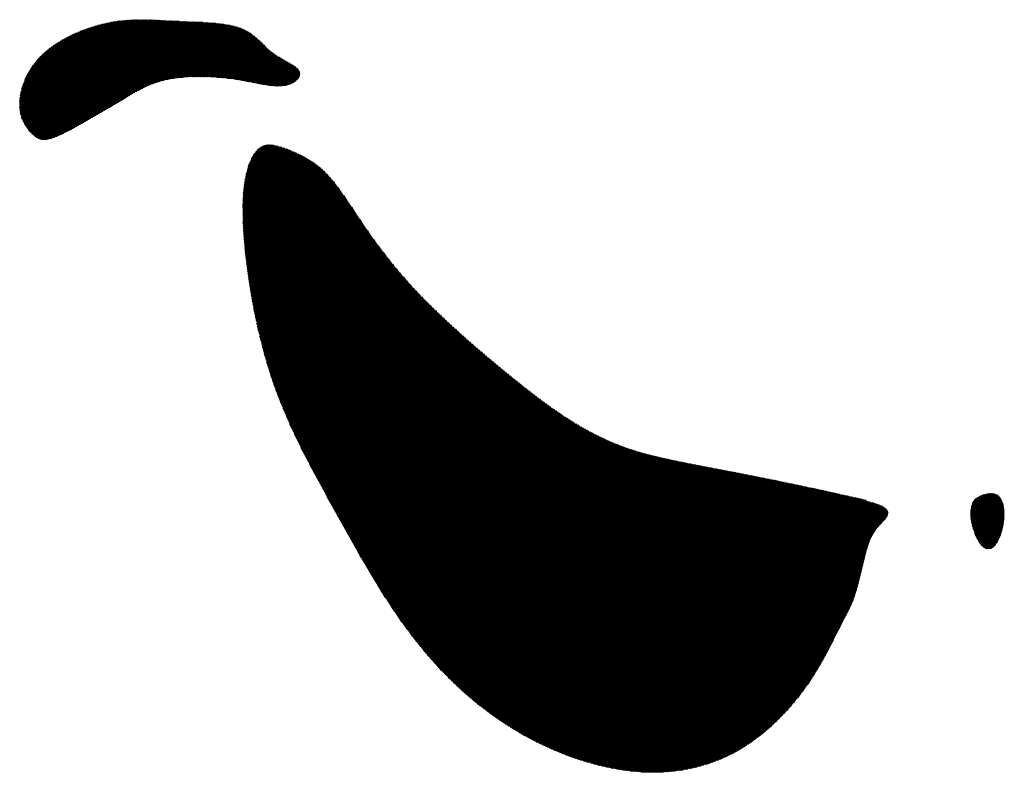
# Model space of a CAD drawing. Extents: x -6.8 to 7.2, y 1.9 to 16.7.
# Tile 155 of 156: x 7.04 to 7.181, y 1.862 to 1.971. Entities that reach past the tile are written whole.
import ezdxf

# ---------------------------------------------------------------- set-up
doc = ezdxf.new("R2010")
doc.units = 0
doc.header["$MEASUREMENT"] = 0
doc.layers.add('FACE', color=7, linetype='CONTINUOUS')

msp = doc.modelspace()

# ---------------------------------------------------------------- hatches: boundary and pattern name
at = {"layer": 'FACE', "linetype": 'Continuous'}
h = msp.add_hatch(dxfattribs=at)
h.set_pattern_fill('NET3', color=256, scale=0.001151, style=0)
h.set_pattern_definition([(0, (5.17150176, -0.7493836), (0, 0.000143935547), []), (60, (5.17150176, -0.7493836), (-0.00012465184, 7.19677734e-05), []), (120, (5.17150176, -0.7493836), (-0.00012465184, -7.19677734e-05), [])])
h.paths.add_polyline_path([(7.1773, 1.90168), (7.17834, 1.90219), (7.1792, 1.90242), (7.1799, 1.90243), (7.18046, 1.90223), (7.18087, 1.90187), (7.18117, 1.90137), (7.18136, 1.90077), (7.18146, 1.9001), (7.18149, 1.89938), (7.18144, 1.89865), (7.18134, 1.89792), (7.18118, 1.89722), (7.18098, 1.89655), (7.18074, 1.89595), (7.18047, 1.89542), (7.18017, 1.895), (7.17986, 1.8947), (7.17954, 1.89452), (7.17921, 1.89445), (7.17888, 1.89451), (7.17854, 1.89469), (7.17822, 1.89499), (7.17789, 1.8954), (7.17758, 1.89593), (7.17729, 1.89658), (7.17703, 1.89731), (7.17682, 1.89809), (7.17669, 1.8989), (7.17665, 1.89969), (7.17673, 1.90044), (7.17694, 1.90112)])
h.paths.add_polyline_path([(7.04142, 1.95426), (7.04112, 1.95459), (7.04081, 1.95496), (7.04051, 1.95539), (7.04023, 1.95588), (7.03999, 1.95642), (7.03981, 1.95703), (7.03969, 1.95771), (7.03964, 1.95846), (7.03969, 1.95929), (7.03983, 1.96017), (7.04008, 1.96109), (7.04043, 1.96204), (7.0409, 1.963), (7.04148, 1.96394), (7.04219, 1.96486), (7.04304, 1.96574), (7.04401, 1.96656), (7.0451, 1.96731), (7.04627, 1.968), (7.04752, 1.96861), (7.04881, 1.96915), (7.05013, 1.96961), (7.05144, 1.96998), (7.05273, 1.97027), (7.05398, 1.97047), (7.0552, 1.97059), (7.05639, 1.97065), (7.05756, 1.97066), (7.05873, 1.97063), (7.05989, 1.97057), (7.06107, 1.9705), (7.06227, 1.97044), (7.0635, 1.97038), (7.06473, 1.97033), (7.06596, 1.97028), (7.06716, 1.9702), (7.06832, 1.97009), (7.06941, 1.96994), (7.07042, 1.96974), (7.07133, 1.96947), (7.07212, 1.96914), (7.07281, 1.96874), (7.07342, 1.96829), (7.07397, 1.96782), (7.07449, 1.96733), (7.07499, 1.96684), (7.07549, 1.96636), (7.07602, 1.96592), (7.07658, 1.96552), (7.07717, 1.96515), (7.07776, 1.96482), (7.07832, 1.96451), (7.07884, 1.96421), (7.07929, 1.96392), (7.07965, 1.96363), (7.0799, 1.96333), (7.08001, 1.96303), (7.08001, 1.96271), (7.07989, 1.9624), (7.07968, 1.9621), (7.07938, 1.96183), (7.07901, 1.96158), (7.07859, 1.96138), (7.07812, 1.96123), (7.07762, 1.96114), (7.07709, 1.9611), (7.07655, 1.96111), (7.07598, 1.96115), (7.0754, 1.96122), (7.0748, 1.96132), (7.0742, 1.96143), (7.07359, 1.96155), (7.07299, 1.96167), (7.07237, 1.96179), (7.07174, 1.96191), (7.07109, 1.96202), (7.0704, 1.96212), (7.06968, 1.96221), (7.06892, 1.96229), (7.0681, 1.96236), (7.06722, 1.96241), (7.0663, 1.96244), (7.06534, 1.96245), (7.06437, 1.96243), (7.0634, 1.96238), (7.06244, 1.96229), (7.0615, 1.96216), (7.06061, 1.96199), (7.05976, 1.96177), (7.05897, 1.9615), (7.05822, 1.96121), (7.05752, 1.96088), (7.05684, 1.96053), (7.05619, 1.96017), (7.05556, 1.9598), (7.05495, 1.95944), (7.05435, 1.95908), (7.05375, 1.95872), (7.05315, 1.95836), (7.05255, 1.95801), (7.05193, 1.95764), (7.05129, 1.95727), (7.05063, 1.95689), (7.04994, 1.95649), (7.04922, 1.95607), (7.04847, 1.95565), (7.04772, 1.95523), (7.04698, 1.95482), (7.04625, 1.95445), (7.04556, 1.95411), (7.04492, 1.95383), (7.04434, 1.95361), (7.04383, 1.95347), (7.04338, 1.9534), (7.04299, 1.95339), (7.04264, 1.95345), (7.04232, 1.95357), (7.04202, 1.95375), (7.04172, 1.95398)])
edge = h.paths.add_edge_path()
edge.add_line((7.16169, 1.90145), (7.15439, 1.90307))
edge.add_line((7.15439, 1.90307), (7.14824, 1.90436))
edge.add_line((7.14824, 1.90436), (7.14309, 1.90538))
edge.add_line((7.14309, 1.90538), (7.13878, 1.9062))
edge.add_line((7.13878, 1.9062), (7.13518, 1.9069))
edge.add_line((7.13518, 1.9069), (7.13212, 1.90755))
edge.add_line((7.13212, 1.90755), (7.12946, 1.90821))
edge.add_line((7.12946, 1.90821), (7.12705, 1.90896))
edge.add_line((7.12705, 1.90896), (7.12477, 1.90985))
edge.add_line((7.12477, 1.90985), (7.12257, 1.91089))
edge.add_line((7.12257, 1.91089), (7.12044, 1.91205))
edge.add_line((7.12044, 1.91205), (7.11837, 1.91333))
edge.add_line((7.11837, 1.91333), (7.11636, 1.9147))
edge.add_line((7.11636, 1.9147), (7.11438, 1.91615))
edge.add_line((7.11438, 1.91615), (7.11242, 1.91766))
edge.add_line((7.11242, 1.91766), (7.11048, 1.91922))
edge.add_line((7.11048, 1.91922), (7.10854, 1.9208))
edge.add_line((7.10854, 1.9208), (7.10662, 1.92242))
edge.add_line((7.10662, 1.92242), (7.10472, 1.92404))
edge.add_line((7.10472, 1.92404), (7.10288, 1.92568))
edge.add_line((7.10288, 1.92568), (7.10109, 1.92731))
edge.add_line((7.10109, 1.92731), (7.09938, 1.92894))
edge.add_line((7.09938, 1.92894), (7.09776, 1.93055))
edge.add_line((7.09776, 1.93055), (7.09624, 1.93214))
edge.add_line((7.09624, 1.93214), (7.09485, 1.9337))
edge.add_line((7.09485, 1.9337), (7.09356, 1.93522))
edge.add_line((7.09356, 1.93522), (7.09239, 1.9367))
edge.add_line((7.09239, 1.9367), (7.09131, 1.93812))
edge.add_line((7.09131, 1.93812), (7.09032, 1.93948))
edge.add_line((7.09032, 1.93948), (7.08942, 1.94078))
edge.add_line((7.08942, 1.94078), (7.08859, 1.94199))
edge.add_line((7.08859, 1.94199), (7.08783, 1.94313))
edge.add_line((7.08783, 1.94313), (7.08713, 1.94418))
edge.add_line((7.08713, 1.94418), (7.08648, 1.94514))
edge.add_line((7.08648, 1.94514), (7.08586, 1.94602))
edge.add_line((7.08586, 1.94602), (7.08526, 1.94683))
edge.add_line((7.08526, 1.94683), (7.08467, 1.94757))
edge.add_line((7.08467, 1.94757), (7.08408, 1.94824))
edge.add_line((7.08408, 1.94824), (7.08346, 1.94886))
edge.add_line((7.08346, 1.94886), (7.08282, 1.94943))
edge.add_line((7.08282, 1.94943), (7.08213, 1.94995))
edge.add_line((7.08213, 1.94995), (7.08141, 1.95043))
edge.add_line((7.08141, 1.95043), (7.08067, 1.95086))
edge.add_line((7.08067, 1.95086), (7.07992, 1.95125))
edge.add_line((7.07992, 1.95125), (7.07919, 1.95159))
edge.add_line((7.07919, 1.95159), (7.07847, 1.95189))
edge.add_line((7.07847, 1.95189), (7.07779, 1.95214))
edge.add_line((7.07779, 1.95214), (7.07716, 1.95234))
edge.add_line((7.07716, 1.95234), (7.07658, 1.9525))
edge.add_line((7.07658, 1.9525), (7.07605, 1.9526))
edge.add_line((7.07605, 1.9526), (7.07558, 1.95264))
edge.add_line((7.07558, 1.95264), (7.07513, 1.9526))
edge.add_line((7.07513, 1.9526), (7.07472, 1.95248))
edge.add_line((7.07472, 1.95248), (7.07434, 1.95227))
edge.add_line((7.07434, 1.95227), (7.07396, 1.95196))
edge.add_line((7.07396, 1.95196), (7.0736, 1.95153))
edge.add_line((7.0736, 1.95153), (7.07324, 1.95098))
edge.add_line((7.07324, 1.95098), (7.07289, 1.95029))
edge.add_line((7.07289, 1.95029), (7.07257, 1.94943))
edge.add_line((7.07257, 1.94943), (7.07229, 1.9484))
edge.add_line((7.07229, 1.9484), (7.07206, 1.94715))
edge.add_line((7.07206, 1.94715), (7.0719, 1.94569))
edge.add_line((7.0719, 1.94569), (7.07181, 1.94397))
edge.add_line((7.07181, 1.94397), (7.07183, 1.94199))
edge.add_line((7.07183, 1.94199), (7.07194, 1.93973))
edge.add_line((7.07194, 1.93973), (7.07216, 1.93724))
edge.add_line((7.07216, 1.93724), (7.07248, 1.93457))
edge.add_line((7.07248, 1.93457), (7.0729, 1.93176))
edge.add_line((7.0729, 1.93176), (7.07342, 1.92889))
edge.add_line((7.07342, 1.92889), (7.07404, 1.92599))
edge.add_line((7.07404, 1.92599), (7.07475, 1.92311))
edge.add_line((7.07475, 1.92311), (7.07556, 1.92033))
edge.add_line((7.07556, 1.92033), (7.07645, 1.91766))
edge.add_line((7.07645, 1.91766), (7.07743, 1.91511))
edge.add_line((7.07743, 1.91511), (7.07848, 1.91265))
edge.add_line((7.07848, 1.91265), (7.0796, 1.91025))
edge.add_line((7.0796, 1.91025), (7.08079, 1.90788))
edge.add_line((7.08079, 1.90788), (7.08202, 1.90553))
edge.add_line((7.08202, 1.90553), (7.0833, 1.90317))
edge.add_line((7.0833, 1.90317), (7.08462, 1.90077))
edge.add_line((7.08462, 1.90077), (7.08597, 1.89832))
edge.add_line((7.08597, 1.89832), (7.08736, 1.89583))
edge.add_line((7.08736, 1.89583), (7.08878, 1.89333))
edge.add_line((7.08878, 1.89333), (7.09024, 1.89083))
edge.add_line((7.09024, 1.89083), (7.09175, 1.88836))
edge.add_line((7.09175, 1.88836), (7.09331, 1.88595))
edge.add_line((7.09331, 1.88595), (7.09493, 1.88361))
edge.add_line((7.09493, 1.88361), (7.0966, 1.88138))
edge.add_line((7.0966, 1.88138), (7.09832, 1.87926))
edge.add_line((7.09832, 1.87926), (7.10011, 1.87726))
edge.add_line((7.10011, 1.87726), (7.10196, 1.87538))
edge.add_line((7.10196, 1.87538), (7.10385, 1.87362))
edge.add_line((7.10385, 1.87362), (7.10581, 1.87198))
edge.add_line((7.10581, 1.87198), (7.10781, 1.87047))
edge.add_line((7.10781, 1.87047), (7.10986, 1.86908))
edge.add_line((7.10986, 1.86908), (7.11196, 1.8678))
edge.add_line((7.11196, 1.8678), (7.1141, 1.86665))
edge.add_line((7.1141, 1.86665), (7.11628, 1.86563))
edge.add_line((7.11628, 1.86563), (7.11847, 1.86473))
edge.add_line((7.11847, 1.86473), (7.12067, 1.86397))
edge.add_line((7.12067, 1.86397), (7.12287, 1.86334))
edge.add_line((7.12287, 1.86334), (7.12504, 1.86286))
edge.add_line((7.12504, 1.86286), (7.12717, 1.86251))
edge.add_line((7.12717, 1.86251), (7.12926, 1.86232))
edge.add_line((7.12926, 1.86232), (7.13129, 1.86227))
edge.add_line((7.13129, 1.86227), (7.13326, 1.86237))
edge.add_line((7.13326, 1.86237), (7.13517, 1.86261))
edge.add_line((7.13517, 1.86261), (7.137, 1.86299))
edge.add_line((7.137, 1.86299), (7.13877, 1.86349))
edge.add_line((7.13877, 1.86349), (7.14047, 1.86412))
edge.add_line((7.14047, 1.86412), (7.1421, 1.86486))
edge.add_line((7.1421, 1.86486), (7.14365, 1.86572))
edge.add_line((7.14365, 1.86572), (7.14513, 1.86668))
edge.add_line((7.14513, 1.86668), (7.14653, 1.86773))
edge.add_line((7.14653, 1.86773), (7.14785, 1.86885))
edge.add_line((7.14785, 1.86885), (7.14908, 1.87003))
edge.add_line((7.14908, 1.87003), (7.15024, 1.87124))
edge.add_line((7.15024, 1.87124), (7.15131, 1.87248))
edge.add_line((7.15131, 1.87248), (7.15229, 1.87372))
edge.add_line((7.15229, 1.87372), (7.15318, 1.87494))
edge.add_line((7.15318, 1.87494), (7.15399, 1.87614))
edge.add_line((7.15399, 1.87614), (7.15471, 1.8773))
edge.add_line((7.15471, 1.8773), (7.15535, 1.87841))
edge.add_line((7.15535, 1.87841), (7.15593, 1.87947))
edge.add_line((7.15593, 1.87947), (7.15645, 1.88047))
edge.add_line((7.15645, 1.88047), (7.15691, 1.8814))
edge.add_line((7.15691, 1.8814), (7.15733, 1.88226))
edge.add_line((7.15733, 1.88226), (7.15771, 1.88303))
edge.add_line((7.15771, 1.88303), (7.15805, 1.88371))
edge.add_line((7.15805, 1.88371), (7.15838, 1.88433))
edge.add_line((7.15838, 1.88433), (7.15867, 1.88489))
edge.add_line((7.15867, 1.88489), (7.15895, 1.88542))
edge.add_line((7.15895, 1.88542), (7.15921, 1.88594))
edge.add_line((7.15921, 1.88594), (7.15945, 1.88646))
edge.add_line((7.15945, 1.88646), (7.15968, 1.88702))
edge.add_line((7.15968, 1.88702), (7.1599, 1.88762))
edge.add_line((7.1599, 1.88762), (7.16011, 1.88828))
edge.add_line((7.16011, 1.88828), (7.16031, 1.88899))
edge.add_line((7.16031, 1.88899), (7.16051, 1.88974))
edge.add_line((7.16051, 1.88974), (7.16071, 1.89051))
edge.add_line((7.16071, 1.89051), (7.1609, 1.89128))
edge.add_line((7.1609, 1.89128), (7.16108, 1.89205))
edge.add_line((7.16108, 1.89205), (7.16126, 1.8928))
edge.add_line((7.16126, 1.8928), (7.16144, 1.89351))
edge.add_line((7.16144, 1.89351), (7.16161, 1.89417))
edge.add_line((7.16161, 1.89417), (7.16179, 1.89478))
edge.add_line((7.16179, 1.89478), (7.16198, 1.89535))
edge.add_line((7.16198, 1.89535), (7.1622, 1.8959))
edge.add_line((7.1622, 1.8959), (7.16245, 1.89641))
edge.add_line((7.16245, 1.89641), (7.16274, 1.89691))
edge.add_line((7.16274, 1.89691), (7.16308, 1.89739))
edge.add_line((7.16308, 1.89739), (7.16348, 1.89786))
edge.add_line((7.16348, 1.89786), (7.16394, 1.89834))
edge.add_line((7.16394, 1.89834), (7.16436, 1.89881))
edge.add_line((7.16436, 1.89881), (7.16467, 1.89928))
edge.add_line((7.16467, 1.89928), (7.16475, 1.89974))
edge.add_line((7.16475, 1.89974), (7.16451, 1.90019))
edge.add_line((7.16451, 1.90019), (7.16386, 1.90063))
edge.add_line((7.16386, 1.90063), (7.1627, 1.90105))
edge.add_line((7.1627, 1.90105), (7.16093, 1.90146))

doc.saveas('drawing.dxf')
